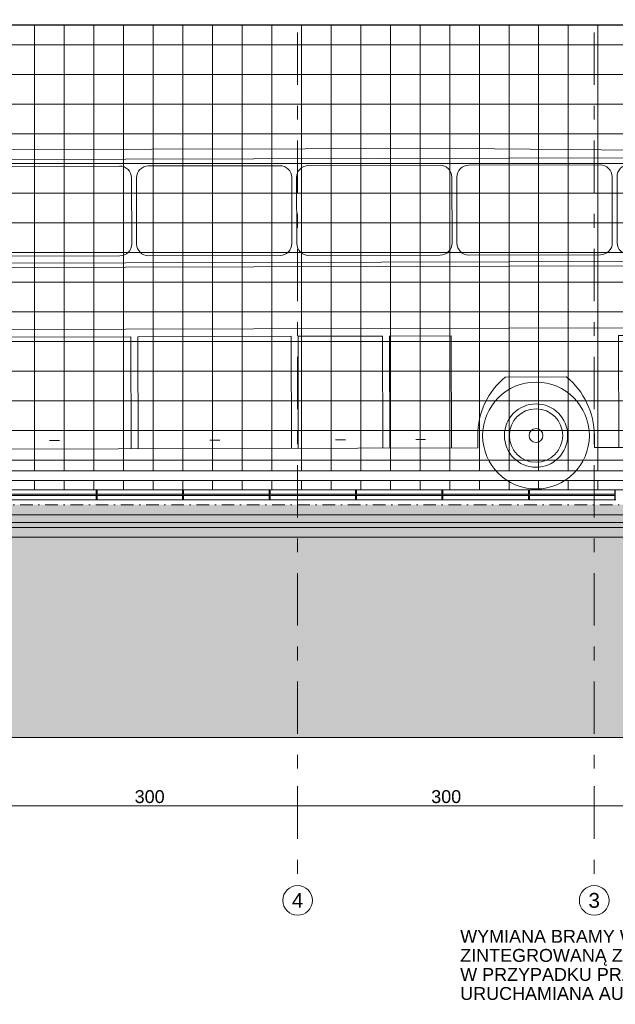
# Model space of a CAD drawing. Header units: centimetres. Extents: x -396 to 14490, y -515 to 1122.
# Tile 65 of 73: x 12446 to 13049, y -498 to 497. Entities that reach past the tile are written whole.
import ezdxf
from ezdxf.enums import TextEntityAlignment as Align

# ---------------------------------------------------------------- set-up
doc = ezdxf.new("R2010")
doc.units = ezdxf.units.CM
doc.header["$MEASUREMENT"] = 0
for name, pattern in [('DASHDOT', [25.4, 12.7, -6.35, 0, -6.35]), ('Przerywana podwójnie', [109.361107, 52.916665, -21.166666, 14.111111, -21.166666]), ('Wipeout_Contour', [100, 0, -100])]:
    doc.linetypes.add(name, pattern=pattern)
for name, color, linetype, lineweight in [('0_Nr_pióra__11', 7, 'Continuous', 0), ('0_Nr_pióra__21', 7, 'Continuous', 20), ('0_Nr_pióra__93', 9, 'Continuous', 20), ('299-A Wymiary Opisy_Nr_pióra__11', 7, 'Continuous', 0), ('320 - W Umeblowanie_Nr_pióra__2', 7, 'Continuous', 20), ('410-K Osie główne_Nr_pióra__11', 7, 'Continuous', 0), ('410-K Osie główne_Nr_pióra__7', 7, 'Continuous', 20), ('420-K Ściany_Nr_pióra__13', 7, 'Continuous', 25), ('460 - Stropy_Nr_pióra__11', 7, 'Continuous', 0), ('460 - Stropy_Nr_pióra__29', 7, 'Continuous', 20), ('460 - Stropy_Nr_pióra__69', 7, 'Continuous', 20), ('Nowe_199-Z Wymiary i opisy_Nr_pióra__135', 5, 'Continuous', 20)]:
    doc.layers.add(name, color=color, linetype=linetype, lineweight=lineweight)
for name, color, linetype in [('299-A Wymiary Opisy', 7, 'Continuous'), ('320 - W Umeblowanie', 7, 'Continuous'), ('410-K Osie główne', 7, 'Continuous'), ('420-K Ściany', 7, 'Continuous'), ('460 - Stropy', 7, 'Continuous')]:
    doc.layers.add(name, color=color, linetype=linetype)
doc.layers.add('420-K Ściany_Nr_pióra__87', color=7, linetype='Continuous', lineweight=20, true_color=0xbfe1b7)
doc.layers.add('460 - Stropy_Nr_pióra__49', color=7, linetype='Continuous', lineweight=20, true_color=0xcfd8da)
doc.styles.add('STYL_AUTOMATYCZNY_1', font='arial.ttf')
doc.styles.add('STYL_AUTOMATYCZNY_2', font='arial.ttf')
doc.dimstyles.new('STYL_AUTOMATYCZNY__2', dxfattribs={"dimtxt": 13, "dimasz": 7.6, "dimexe": 0.18, "dimexo": 0.0625, "dimgap": 0, "dimtad": 1, "dimdec": 0, "dimzin": 0, "dimdsep": 46, "dimtxsty": 'STYL_AUTOMATYCZNY_1', "dimblk": 'ARROWHEAD_2', "dimblk1": 'ARROWHEAD_2', "dimblk2": 'ARROWHEAD_2', "dimcen": 0.09, "dimclrd": 7, "dimclre": 7, "dimclrt": 7, "dimadec": 0, "dimazin": 0, "dimtfac": 1, "dimtdec": 4, "dimtmove": 0, "dimatfit": 3, "dimfxl": 0, "dimtolj": 1, "dimtzin": 0, "dimarcsym": 0})
doc.dimstyles.new('STYL_AUTOMATYCZNY__3', dxfattribs={"dimtxt": 0.18, "dimasz": 14.592, "dimexe": 0.18, "dimexo": 0.0625, "dimgap": 0, "dimtad": 0, "dimtih": 1, "dimtoh": 1, "dimdec": 4, "dimzin": 0, "dimdsep": 46, "dimcen": 0.09, "dimadec": 0, "dimazin": 0, "dimtfac": 1, "dimtdec": 4, "dimtmove": 0, "dimatfit": 3, "dimldrblk": 'ARROWHEAD_5', "dimfxl": 0, "dimtolj": 1, "dimtzin": 0, "dimarcsym": 0})
doc.dimstyles.new('STYL_AUTOMATYCZNY__4', dxfattribs={"dimtxt": 13, "dimasz": 9.88, "dimexe": 0.18, "dimexo": 0.0625, "dimgap": 0, "dimtad": 1, "dimtih": 1, "dimtoh": 1, "dimdec": 0, "dimzin": 0, "dimdsep": 46, "dimtxsty": 'STYL_AUTOMATYCZNY_1', "dimblk": 'ARROWHEAD_0', "dimblk1": 'ARROWHEAD_0', "dimblk2": 'ARROWHEAD_0', "dimcen": 0.09, "dimclrd": 7, "dimclre": 7, "dimclrt": 7, "dimadec": 0, "dimazin": 0, "dimtfac": 1, "dimtdec": 4, "dimtmove": 0, "dimatfit": 3, "dimfxl": 0, "dimtolj": 1, "dimtzin": 0, "dimarcsym": 0})

# ---------------------------------------------------------------- blocks, each defined once
blk = doc.blocks.new('ElemPrzekroju_102_2', base_point=(13661.33, 21.87))
at = {"layer": '460 - Stropy', "linetype": 'Continuous', "lineweight": 0, "true_color": 0x000000}
for points in [[(10602.63, -3.13), (10614.68, -3.13), (10614.68, -3.18), (10654.68, -3.18), (13601.85, -3.18), (13641.85, -3.18), (13641.85, -3.13), (13653.9, -3.13), (13653.9, 11.82), (13399.24, 11.82), (13399.24, 6.87), (11299.24, 6.87), (11299.24, 11.82), (10602.63, 11.82)], [(10654.68, -11.18), (13601.85, -11.18), (13601.85, -3.18), (10654.68, -3.18)], [(10654.68, -16.18), (13601.85, -16.18), (13601.85, -11.18), (10654.68, -11.18)], [(10654.68, -31.18), (13601.85, -31.18), (13601.85, -16.18), (10654.68, -16.18)]]:
    blk.add_hatch(color=18, dxfattribs=at).paths.add_polyline_path(points)
at = {"layer": '460 - Stropy_Nr_pióra__29', "color": 7, "linetype": 'Continuous', "lineweight": 20}
blk.add_line((13601.85, -3.18), (10654.68, -3.18), dxfattribs=at)
at = {"layer": '460 - Stropy_Nr_pióra__49', "color": 254, "linetype": 'Continuous', "lineweight": 20, "true_color": 0xcfd8da}
blk.add_line((13601.85, -31.18), (10654.68, -31.18), dxfattribs=at)
at = {"layer": '460 - Stropy_Nr_pióra__69', "color": 7, "linetype": 'Continuous', "lineweight": 20}
for p, q in [((13601.85, -11.18), (10654.68, -11.18)), ((13601.85, -16.18), (10654.68, -16.18))]:
    blk.add_line(p, q, dxfattribs=at)
blk = doc.blocks.new('ElemPrzekroju_160_2', base_point=(13661.33, 21.87))
at = {"layer": '0_Nr_pióra__11', "color": 7, "linetype": 'DASHDOT', "lineweight": 0}
blk.add_line((11299.24, 6.87), (13399.24, 6.87), dxfattribs=at)
blk = doc.blocks.new('ElemPrzekroju_161_2', base_point=(13661.33, 21.87))
at = {"layer": '460 - Stropy', "linetype": 'Continuous', "lineweight": 0, "true_color": 0x000000}
for points in [[(12523.65, 11.87), (12524.65, 11.87), (12524.65, 21.87), (12523.65, 21.87)], [(12611.11, 11.87), (12612.11, 11.87), (12612.11, 21.87), (12611.11, 21.87)], [(12698.57, 11.87), (12699.57, 11.87), (12699.57, 21.87), (12698.57, 21.87)], [(12786.03, 11.87), (12787.03, 11.87), (12787.03, 21.87), (12786.03, 21.87)], [(12873.49, 11.87), (12874.49, 11.87), (12874.49, 21.87), (12873.49, 21.87)], [(12960.95, 11.87), (12961.95, 11.87), (12961.95, 21.87), (12960.95, 21.87)], [(13048.4, 11.87), (13049.4, 11.87), (13049.4, 21.87), (13048.4, 21.87)], [(12523.65, 16.24), (12523.65, 17.51), (12437.2, 17.51), (12437.2, 16.24)], [(12524.65, 17.51), (12524.65, 16.24), (12611.11, 16.24), (12611.11, 17.51)], [(12698.57, 16.24), (12698.57, 17.51), (12612.11, 17.51), (12612.11, 16.24)], [(12699.57, 16.24), (12786.03, 16.24), (12786.03, 17.51), (12699.57, 17.51)], [(12787.03, 17.51), (12787.03, 16.24), (12873.49, 16.24), (12873.49, 17.51)], [(12960.95, 16.24), (12960.95, 17.51), (12874.49, 17.51), (12874.49, 16.24)], [(12961.95, 17.51), (12961.95, 16.24), (13048.4, 16.24), (13048.4, 17.51)]]:
    blk.add_hatch(color=18, dxfattribs=at).paths.add_polyline_path(points)
at = {"layer": '460 - Stropy_Nr_pióra__11', "color": 7, "linetype": 'Continuous', "lineweight": 0}
for p, q in [((12437.2, 21.87), (12523.65, 21.87)), ((12523.65, 21.87), (12523.65, 17.51)), ((12524.65, 21.87), (12523.65, 21.87)), ((12524.65, 21.87), (12611.11, 21.87)), ((12524.65, 21.87), (12524.65, 17.51)), ((12611.11, 21.87), (12611.11, 17.51)), ((12612.11, 21.87), (12611.11, 21.87)), ((12612.11, 21.87), (12698.57, 21.87)), ((12612.11, 21.87), (12612.11, 17.51)), ((12698.57, 21.87), (12698.57, 17.51)), ((12699.57, 21.87), (12698.57, 21.87)), ((12699.57, 21.87), (12786.03, 21.87)), ((12699.57, 21.87), (12699.57, 17.51)), ((12786.03, 21.87), (12786.03, 17.51)), ((12787.03, 21.87), (12786.03, 21.87)), ((12787.03, 21.87), (12873.49, 21.87)), ((12787.03, 21.87), (12787.03, 17.51)), ((12873.49, 21.87), (12873.49, 17.51)), ((12874.49, 21.87), (12873.49, 21.87)), ((12874.49, 21.87), (12960.95, 21.87)), ((12874.49, 21.87), (12874.49, 17.51)), ((12960.95, 21.87), (12960.95, 17.51)), ((12961.95, 21.87), (12960.95, 21.87)), ((12961.95, 21.87), (13048.4, 21.87)), ((12961.95, 21.87), (12961.95, 17.51)), ((13048.4, 21.87), (13048.4, 17.51)), ((13049.4, 21.87), (13048.4, 21.87)), ((12523.65, 17.51), (12437.2, 17.51)), ((12523.65, 16.24), (12437.2, 16.24)), ((12437.2, 11.87), (12523.65, 11.87)), ((12523.65, 16.24), (12523.65, 11.87)), ((12524.65, 11.87), (12523.65, 11.87)), ((12611.11, 17.51), (12524.65, 17.51)), ((12524.65, 16.24), (12524.65, 11.87)), ((12611.11, 16.24), (12524.65, 16.24)), ((12524.65, 11.87), (12611.11, 11.87)), ((12611.11, 16.24), (12611.11, 11.87)), ((12612.11, 11.87), (12611.11, 11.87)), ((12698.57, 17.51), (12612.11, 17.51)), ((12612.11, 16.24), (12612.11, 11.87)), ((12698.57, 16.24), (12612.11, 16.24)), ((12612.11, 11.87), (12698.57, 11.87)), ((12698.57, 16.24), (12698.57, 11.87)), ((12699.57, 11.87), (12698.57, 11.87)), ((12786.03, 17.51), (12699.57, 17.51)), ((12699.57, 16.24), (12699.57, 11.87)), ((12786.03, 16.24), (12699.57, 16.24)), ((12699.57, 11.87), (12786.03, 11.87)), ((12786.03, 16.24), (12786.03, 11.87)), ((12787.03, 11.87), (12786.03, 11.87)), ((12873.49, 17.51), (12787.03, 17.51)), ((12787.03, 16.24), (12787.03, 11.87)), ((12873.49, 16.24), (12787.03, 16.24)), ((12787.03, 11.87), (12873.49, 11.87)), ((12873.49, 16.24), (12873.49, 11.87)), ((12874.49, 11.87), (12873.49, 11.87)), ((12960.95, 17.51), (12874.49, 17.51)), ((12874.49, 16.24), (12874.49, 11.87)), ((12960.95, 16.24), (12874.49, 16.24)), ((12874.49, 11.87), (12960.95, 11.87)), ((12960.95, 16.24), (12960.95, 11.87)), ((12961.95, 11.87), (12960.95, 11.87)), ((13048.4, 17.51), (12961.95, 17.51)), ((12961.95, 16.24), (12961.95, 11.87)), ((13048.4, 16.24), (12961.95, 16.24)), ((12961.95, 11.87), (13048.4, 11.87)), ((13048.4, 16.24), (13048.4, 11.87)), ((13049.4, 11.87), (13048.4, 11.87))]:
    blk.add_line(p, q, dxfattribs=at)
blk = doc.blocks.new('ElemPrzekroju_169_2', base_point=(13661.33, 21.87))
at = {"layer": '420-K Ściany_Nr_pióra__13', "color": 7, "linetype": 'Continuous', "lineweight": 25}
blk.add_line((13601.85, 491.87), (10655.46, 491.87), dxfattribs=at)
blk = doc.blocks.new('ElemPrzekroju_185_2', base_point=(13661.33, 21.87))
at = {"layer": '420-K Ściany_Nr_pióra__87', "color": 9, "linetype": 'Continuous', "lineweight": 20, "true_color": 0xbfe1b7}
blk.add_line((13601.85, -138.13), (11351.56, -138.13), dxfattribs=at)
blk = doc.blocks.new('Symbol autobusu[4]_2', base_point=(12076.87, 20.68))
at = {"layer": '320 - W Umeblowanie_Nr_pióra__2', "color": 7, "linetype": 'Continuous', "lineweight": 20}
for p, q in [((13240.76, 280.5), (13247.38, 369.37)), ((13247.38, 369.37), (13277.87, 368.79)), ((13277.87, 368.79), (13281.16, 348.69)), ((12195.96, 365.3), (12107.19, 354.46)), ((12890.62, 367.2), (12199.52, 365.53)), ((13205.88, 364.08), (12890.62, 367.2)), ((13246.85, 362.17), (13205.88, 364.08)), ((12107.19, 354.46), (12101.38, 344.07)), ((12173.87, 355.32), (12107.19, 354.46)), ((12120.23, 326.6), (12107.19, 354.46)), ((12203.36, 348.46), (12110.11, 348.23)), ((12203.34, 355.39), (12173.87, 355.32)), ((13246.53, 357.92), (12246.96, 355.49)), ((12385.36, 348.9), (12247.84, 348.56)), ((12547.42, 349.29), (12414.36, 348.97)), ((12709.48, 349.68), (12576.42, 349.36)), ((12871.54, 350.08), (12738.48, 349.76)), ((13033.6, 350.47), (12900.54, 350.15)), ((13062.6, 350.54), (13233.05, 350.96)), ((13281.16, 348.69), (13277.27, 348.03)), ((12101.38, 344.07), (12120.23, 326.6)), ((12216.06, 62.73), (12215.37, 343.42)), ((12244.48, 268.28), (12235.08, 341.98)), ((13045.79, 271.72), (13045.63, 338.5)), ((13050.63, 338.51), (13050.79, 271.73)), ((13283.94, 256.47), (13277.27, 348.03)), ((12397.39, 336.93), (12397.55, 270.14)), ((12402.39, 336.94), (12402.55, 270.15)), ((12559.45, 337.32), (12559.61, 270.53)), ((12564.45, 337.33), (12564.61, 270.55)), ((12721.51, 337.71), (12721.67, 270.93)), ((12726.51, 337.73), (12726.67, 270.94)), ((12883.57, 338.11), (12883.73, 271.32)), ((12888.57, 338.12), (12888.73, 271.33)), ((12120.23, 326.6), (12120.34, 279.9)), ((12137.45, 312.79), (12203.45, 312.95)), ((12126.06, 62.51), (12125.48, 300.76)), ((12132.76, 185.88), (12132.48, 300.78)), ((12137.47, 305.79), (12203.46, 305.95)), ((12208.48, 300.96), (12208.76, 186.06)), ((12120.34, 279.9), (12082.68, 274.56)), ((12120.34, 279.9), (12125.54, 276.67)), ((12082.68, 274.56), (12080.64, 253.69)), ((12086.03, 268.79), (12082.68, 274.56)), ((12086.03, 268.79), (12120.37, 268.87)), ((12086.09, 243.69), (12086.03, 268.79)), ((12120.37, 268.87), (12125.55, 272.13)), ((12120.37, 268.87), (12120.56, 190.6)), ((12576.64, 258.58), (12709.7, 258.9)), ((12738.7, 258.97), (12871.76, 259.29)), ((12900.76, 259.36), (13033.82, 259.69)), ((13218.88, 260.14), (13062.82, 259.76)), ((12080.64, 253.69), (12081.11, 234.08)), ((12215.6, 250.66), (13280.96, 253.25)), ((12385.58, 258.11), (12256.41, 257.8)), ((12414.58, 258.18), (12547.64, 258.51)), ((12081.11, 234.08), (12086.09, 243.69)), ((12215.61, 246.21), (13283.35, 248.8)), ((13251.44, 86.39), (13251.05, 248.72)), ((13283.35, 248.8), (13279.77, 122.3)), ((12112.58, 182.58), (12082.88, 182.51)), ((12082.88, 182.51), (12082.93, 162.58)), ((12203.77, 181.05), (12137.77, 180.89)), ((13251.2, 186.17), (12215.76, 183.65)), ((12215.78, 175.95), (12266.77, 176.08)), ((12266.77, 176.08), (12267.05, 62.85)), ((12558.84, 176.79), (12403.78, 176.41)), ((12403.78, 176.41), (12404.06, 63.18)), ((12558.84, 176.79), (12559.12, 63.56)), ((12720.9, 177.18), (12565.84, 176.8)), ((12565.84, 176.8), (12566.12, 63.58)), ((12720.9, 177.18), (12721.18, 63.95)), ((12813.46, 177.4), (12727.9, 177.2)), ((12727.9, 177.2), (12728.18, 63.97)), ((12813.46, 177.4), (12813.73, 64.18)), ((12882.96, 177.57), (12820.46, 177.42)), ((12820.46, 177.42), (12820.73, 64.2)), ((12883.24, 64.35), (12882.96, 177.57)), ((13137.29, 178.19), (13052.02, 177.98)), ((13052.02, 177.98), (13052.3, 64.76)), ((13137.56, 64.97), (13137.29, 178.19)), ((13244.35, 178.45), (13144.99, 178.21)), ((13144.99, 178.21), (13145.13, 119.67)), ((13244.49, 119.91), (13244.35, 178.45)), ((12080.93, 162.57), (12086.76, 162.59)), ((12080.93, 162.57), (12080.96, 149.94)), ((12086.76, 162.59), (12086.79, 149.95)), ((12094.06, 162.6), (12097.89, 162.61)), ((12094.06, 162.6), (12094.09, 149.97)), ((12097.89, 162.61), (12097.92, 149.98)), ((12086.79, 149.95), (12080.96, 149.94)), ((12082.96, 149.94), (12082.98, 139.96)), ((12097.92, 149.98), (12094.09, 149.97)), ((12132.95, 107.01), (12132.85, 150.72)), ((12137.83, 155.73), (12203.83, 155.89)), ((12208.84, 150.91), (12208.95, 107.19)), ((12082.98, 139.96), (12090.73, 139.98)), ((12090.73, 139.98), (12090.83, 98.21)), ((12090.75, 131.91), (12080.04, 131.88)), ((12365.12, 134.53), (12303.25, 134.38)), ((12999.47, 136.07), (12937.6, 135.92)), ((13145.13, 119.67), (13244.49, 119.91)), ((13199.79, 128.28), (13189.79, 128.25)), ((13279.77, 122.3), (13262.39, 122.26)), ((13262.39, 122.26), (13262.43, 107.34)), ((13276.8, 107.38), (13276.77, 122.3)), ((13276.78, 118.57), (13262.4, 118.53)), ((13276.78, 114.84), (13262.41, 114.8)), ((13276.79, 111.11), (13262.42, 111.07)), ((12090.81, 106.28), (12080.11, 106.26)), ((12203.96, 102.18), (12137.96, 102.02)), ((13262.43, 107.34), (13279.8, 107.38)), ((13279.8, 107.38), (13279.85, 87.27)), ((12083.08, 98.19), (12125.97, 98.3)), ((12083.12, 82.25), (12083.08, 98.19)), ((12093.91, 66.63), (12083.12, 82.25)), ((13255.85, 87.22), (13137.56, 64.97)), ((13279.85, 87.27), (13255.85, 87.22)), ((12204.03, 71.17), (12138.04, 71.01)), ((12247.55, 71.28), (12237.55, 71.25)), ((12275.36, 62.87), (12275.33, 75.16)), ((12393.36, 63.16), (12393.33, 75.44)), ((12486.57, 71.86), (12476.57, 71.83)), ((12648.63, 72.25), (12638.63, 72.23)), ((12775.93, 72.56), (12765.93, 72.54)), ((12856.96, 72.76), (12846.96, 72.73)), ((12909.71, 64.41), (12909.68, 76.7)), ((13027.71, 64.7), (13027.68, 76.98)), ((13099.91, 73.35), (13089.91, 73.32)), ((12106.85, 66.66), (12093.91, 66.63)), ((12114.08, 62.48), (12106.85, 66.66)), ((12275.36, 62.87), (12114.08, 62.48)), ((12393.36, 63.16), (12909.71, 64.41)), ((13137.56, 64.97), (13027.71, 64.7))]:
    blk.add_line(p, q, dxfattribs=at)
for centre, radius in [((12968.68, 76.84), 54), ((12334.33, 75.3), 54), ((12334.33, 75.3), 32), ((12334.33, 75.3), 27), ((12968.68, 76.84), 32), ((12968.68, 76.84), 27), ((12334.33, 75.3), 7), ((12968.68, 76.84), 7)]:
    blk.add_circle(centre, radius, dxfattribs=at)
for centre, radius, start, end in [((13202.34, 353.69), 16.75, 36.33354, 140.95756), ((12199.6, 335.53), 30, 90.13913, 96.96259), ((12203.37, 343.39), 12, 0.13913, 90.13913), ((12203.39, 336.46), 12, 0.13913, 90.13913), ((12246.99, 343.49), 12, 90.13913, 187.26415), ((12247.87, 336.56), 12, 90.13913, 187.26415), ((12385.39, 336.9), 12, 0.13913, 90.13913), ((12414.39, 336.97), 12, 90.13913, 180.13913), ((12547.45, 337.29), 12, 0.13913, 90.13913), ((12576.45, 337.36), 12, 90.13913, 180.13913), ((12709.51, 337.68), 12, 0.13913, 90.13913), ((12738.51, 337.76), 12, 90.13913, 180.13913), ((12871.57, 338.08), 12, 0.13913, 90.13913), ((12900.57, 338.15), 12, 90.13913, 180.13913), ((13033.63, 338.47), 12, 0.13913, 90.13913), ((13062.63, 338.54), 12, 90.13913, 180.13913), ((13233.08, 338.96), 12, 355.74042, 90.13913), ((12664.33, 183.92), 578.13, 164.48093, 170.82474), ((12137.48, 300.79), 12, 90.13913, 180.13913), ((12203.48, 300.95), 12, 0.13913, 90.13913), ((12137.48, 300.79), 5, 90.13913, 180.13913), ((12203.48, 300.95), 5, 0.13913, 90.13913), ((13218.82, 282.14), 22, 270.13913, 355.74042), ((12664.33, 183.92), 578.13, 171.55703, 180.13913), ((12385.55, 270.11), 12, 270.13913, 0.13913), ((12414.55, 270.18), 12, 180.13913, 270.13913), ((12547.61, 270.51), 12, 270.13913, 0.13913), ((12576.61, 270.58), 12, 180.13913, 270.13913), ((12709.67, 270.9), 12, 270.13913, 0.13913), ((12738.67, 270.97), 12, 180.13913, 270.13913), ((12871.73, 271.29), 12, 270.13913, 0.13913), ((12900.73, 271.36), 12, 180.13913, 270.13913), ((13033.79, 271.69), 12, 270.13913, 0.13913), ((13062.79, 271.76), 12, 180.13913, 270.13913), ((12256.38, 269.8), 12, 187.26415, 270.13913), ((13280.95, 256.25), 3, 270.13913, 4.16739), ((12112.56, 190.58), 8, 270.13913, 0.13913), ((12137.76, 185.89), 5, 180.13913, 270.13913), ((12203.76, 186.05), 5, 270.13913, 0.13913), ((12137.85, 150.73), 5, 90.13913, 180.13913), ((12203.84, 150.89), 5, 0.13913, 90.13913), ((12127.52, 119.19), 49.15, 154.9939, 205.28436), ((12351.7, 75.34), 76.37, 129.37605, 180.13913), ((12316.96, 75.26), 76.37, 0.13913, 50.90221), ((12986.05, 76.88), 76.37, 129.37605, 180.13913), ((12951.31, 76.8), 76.37, 0.13913, 50.90221), ((12137.95, 107.02), 5, 180.13913, 270.13913), ((12203.95, 107.18), 5, 270.13913, 0.13913)]:
    blk.add_arc(centre, radius, start, end, dxfattribs=at)
blk = doc.blocks.new('*D313', base_point=(13661.33, 21.87))
at = {"layer": '299-A Wymiary Opisy_Nr_pióra__11', "color": 7, "linetype": 'Continuous', "lineweight": 0}
for p, q in [((12427.52, -307.24), (12427.52, -287.74)), ((12727.52, -307.24), (12727.52, -287.74)), ((12427.52, -297.49), (12727.52, -297.49))]:
    blk.add_line(p, q, dxfattribs=at)
at = {"layer": '299-A Wymiary Opisy_Nr_pióra__11', "color": 7, "lineweight": 0, "insert": (12562.65, -294.89), "char_height": 13, "attachment_point": 7, "style": 'STYL_AUTOMATYCZNY_1'}
blk.add_mtext('\\A1;{\\pql;\\fArial|b0|i0|c238|p0;\\W1.000000;300}', dxfattribs=at)
blk = doc.blocks.new('ARROWHEAD_0')
at = {"color": 0, "linetype": 'Continuous', "lineweight": 0}
for p, q in [((0, 0), (-1, 0)), ((0, -0.5), (0, 0.5))]:
    blk.add_line(p, q, dxfattribs=at)
blk = doc.blocks.new('*D314', base_point=(13661.33, 21.87))
at = {"layer": '299-A Wymiary Opisy_Nr_pióra__11', "color": 7, "linetype": 'Continuous', "lineweight": 0}
for p, q in [((12727.52, -307.24), (12727.52, -287.74)), ((13027.52, -307.24), (13027.52, -287.74)), ((12727.52, -297.49), (13027.52, -297.49))]:
    blk.add_line(p, q, dxfattribs=at)
at = {"layer": '299-A Wymiary Opisy_Nr_pióra__11', "color": 7, "lineweight": 0, "insert": (12862.65, -294.89), "char_height": 13, "attachment_point": 7, "style": 'STYL_AUTOMATYCZNY_1'}
blk.add_mtext('\\A1;{\\pql;\\fArial|b0|i0|c238|p0;\\W1.000000;300}', dxfattribs=at)
blk = doc.blocks.new('*D315', base_point=(13661.33, 21.87))
at = {"layer": '299-A Wymiary Opisy_Nr_pióra__11', "color": 7, "linetype": 'Continuous', "lineweight": 0}
for p, q in [((13027.52, -307.24), (13027.52, -287.74)), ((13327.52, -307.24), (13327.52, -287.74)), ((13027.52, -297.49), (13327.52, -297.49))]:
    blk.add_line(p, q, dxfattribs=at)
at = {"layer": '299-A Wymiary Opisy_Nr_pióra__11', "color": 7, "lineweight": 0, "insert": (13162.65, -294.89), "char_height": 13, "attachment_point": 7, "style": 'STYL_AUTOMATYCZNY_1'}
blk.add_mtext('\\A1;{\\pql;\\fArial|b0|i0|c238|p0;\\W1.000000;300}', dxfattribs=at)
blk = doc.blocks.new('*D319', base_point=(13661.33, 21.87))
at = {"layer": '299-A Wymiary Opisy_Nr_pióra__11', "color": 7, "linetype": 'Continuous', "lineweight": 0}
for p, q in [((13716.39, 431.87), (13701.39, 431.87)), ((13703.89, 434.76), (13713.89, 428.99)), ((13708.89, 21.87), (13708.89, 431.87)), ((13716.39, 21.87), (13701.39, 21.87)), ((13703.89, 24.76), (13713.89, 18.99)), ((13708.89, 16.98), (13708.89, 21.87))]:
    blk.add_line(p, q, dxfattribs=at)
at = {"layer": '299-A Wymiary Opisy_Nr_pióra__11', "color": 7, "lineweight": 0, "insert": (13706.29, 212), "char_height": 13, "attachment_point": 7, "rotation": 90, "style": 'STYL_AUTOMATYCZNY_1'}
blk.add_mtext('\\A1;{\\pql;\\fArial|b0|i0|c238|p0;\\W1.000000;410}', dxfattribs=at)
blk = doc.blocks.new('ARROWHEAD_2')
at = {"color": 0, "linetype": 'Continuous', "lineweight": 0}
for p, q in [((0, 0), (-1, 0)), ((-0.38, -0.66), (0.38, 0.66))]:
    blk.add_line(p, q, dxfattribs=at)
blk = doc.blocks.new('*D320', base_point=(13661.33, 21.87))
at = {"layer": '299-A Wymiary Opisy_Nr_pióra__11', "color": 7, "linetype": 'Continuous', "lineweight": 0}
for p, q in [((13708.89, 574.04), (13708.89, 578.93)), ((13716.39, 574.04), (13701.39, 574.04)), ((13713.89, 571.15), (13703.89, 576.92)), ((13708.89, 431.87), (13708.89, 574.04)), ((13716.39, 431.87), (13701.39, 431.87)), ((13703.89, 434.76), (13713.89, 428.99))]:
    blk.add_line(p, q, dxfattribs=at)
at = {"layer": '299-A Wymiary Opisy_Nr_pióra__11', "color": 7, "lineweight": 0, "insert": (13706.29, 488.08), "char_height": 13, "attachment_point": 7, "rotation": 90, "style": 'STYL_AUTOMATYCZNY_1'}
blk.add_mtext('\\A1;{\\pql;\\fArial|b0|i0|c238|p0;\\W1.000000;142}', dxfattribs=at)
blk = doc.blocks.new('ARROWHEAD_5')
at = {"linetype": 'Continuous', "lineweight": 0}
blk.add_hatch(color=0, dxfattribs=at).paths.add_polyline_path([(-1, 0.2679), (0, 0), (-1, -0.2679)])
at = {"color": 0, "linetype": 'Continuous', "lineweight": 0}
blk.add_line((0, 0), (-1, 0), dxfattribs=at)
blk = doc.blocks.new('Standardowy znacznik osi[11]_2', base_point=(12727.52, 1021.87))
at = {"layer": '410-K Osie główne_Nr_pióra__11', "color": 7, "linetype": 'Przerywana podwójnie', "lineweight": 0}
for p, q in [((12727.52, 921.87), (12727.52, -278.13)), ((12727.52, -278.13), (12727.52, -378.13))]:
    blk.add_line(p, q, dxfattribs=at)
blk.add_point((12727.52, -278.13), dxfattribs=at)
blk.add_point((12727.52, -278.13), dxfattribs=at)
at = {"layer": '410-K Osie główne_Nr_pióra__7', "color": 7, "linetype": 'Continuous', "lineweight": 20}
blk.add_circle((12727.52, -393.13), 15, dxfattribs=at)
at = {"layer": '410-K Osie główne_Nr_pióra__11', "color": 7, "lineweight": 0, "style": 'STYL_AUTOMATYCZNY_2'}
for tag, p in [('AC_MarkerText_1_0', (12727.52, 1044.37)), ('AC_MarkerText_1_1', (12727.52, -385.63))]:
    blk.add_attdef(tag, text='', height=15, rotation=360, dxfattribs=at).set_placement(p, align=Align.TOP_CENTER)
blk = doc.blocks.new('Standardowy znacznik osi[12]_2', base_point=(13027.52, 1021.87))
at = {"layer": '410-K Osie główne_Nr_pióra__11', "color": 7, "linetype": 'Przerywana podwójnie', "lineweight": 0}
for p, q in [((13027.52, 921.87), (13027.52, -278.13)), ((13027.52, -278.13), (13027.52, -378.13))]:
    blk.add_line(p, q, dxfattribs=at)
blk.add_point((13027.52, -278.13), dxfattribs=at)
blk.add_point((13027.52, -278.13), dxfattribs=at)
at = {"layer": '410-K Osie główne_Nr_pióra__7', "color": 7, "linetype": 'Continuous', "lineweight": 20}
blk.add_circle((13027.52, -393.13), 15, dxfattribs=at)
at = {"layer": '410-K Osie główne_Nr_pióra__11', "color": 7, "lineweight": 0, "style": 'STYL_AUTOMATYCZNY_2'}
for tag, p in [('AC_MarkerText_1_0', (13027.52, 1044.37)), ('AC_MarkerText_1_1', (13027.52, -385.63))]:
    blk.add_attdef(tag, text='', height=15, rotation=360, dxfattribs=at).set_placement(p, align=Align.TOP_CENTER)

msp = doc.modelspace()

# ---------------------------------------------------------------- hatches: boundary and pattern name
at = {"layer": '0_Nr_pióra__93', "linetype": 'Continuous', "lineweight": 20}
h = msp.add_hatch(dxfattribs=at)
h.set_pattern_fill('Siatka_30x30_0002', color=9, style=0, pattern_type=2)
h.set_pattern_definition([(0, (13661.33, 21.874), (0, 30), []), (90, (13661.33, 21.874), (-30, 0), [])])
h.paths.add_polyline_path([(10667.32, 491.87), (10667.32, 436.27), (11040.39, 436.27), (11040.39, 439.21), (11081.04, 439.21), (11081.04, 442.37), (11081.04, 447.37), (11161.61, 447.37), (11166.54, 447.37), (11166.54, 442.37), (11166.54, 441.87), (11245.39, 441.87), (11245.39, 41.26), (11775.02, 41.26), (11775.02, 391.87), (11882.96, 391.87), (11882.96, 441.87), (11882.96, 441.87), (11882.96, 442.37), (11807.39, 442.37), (11807.39, 402.37), (11882.89, 402.37), (11882.89, 397.37), (11807.39, 397.37), (11802.39, 397.37), (11802.39, 442.37), (11802.39, 447.37), (11882.96, 447.37), (11887.96, 447.37), (11887.96, 442.37), (11887.96, 441.87), (11966.74, 441.87), (11966.74, 41.26), (13528.63, 41.26, -0.627003), (13528.63, 31.37), (11966.74, 31.37), (11966.74, 21.87), (13604.53, 21.87), (13604.53, 491.87)])

# ---------------------------------------------------------------- linework, layer by layer
at = {"layer": '0_Nr_pióra__21', "color": 7, "linetype": 'Continuous', "lineweight": 20, "flags": 128}
msp.add_lwpolyline([(11966.74, 21.87), (13604.53, 21.87), (13604.53, 491.87), (10667.32, 491.87)], dxfattribs=at)
msp.add_lwpolyline([(11966.74, 41.26), (13528.63, 41.26, -0.627003), (13528.63, 31.37), (11966.74, 31.37)], format="xyb", dxfattribs=at)

# ---------------------------------------------------------------- block references
at = {"lineweight": 0}
msp.add_blockref('ElemPrzekroju_160_2', (13661.33, 21.87), dxfattribs=at)
at = {"layer": '320 - W Umeblowanie', "color": 7, "linetype": 'Continuous', "lineweight": 13}
msp.add_blockref('Symbol autobusu[4]_2', (12076.87, 20.68), dxfattribs=at)
at = {"layer": '420-K Ściany', "lineweight": 0}
for name in ['ElemPrzekroju_169_2', 'ElemPrzekroju_185_2']:
    msp.add_blockref(name, (13661.33, 21.87), dxfattribs=at)
at = {"layer": '460 - Stropy', "lineweight": 0}
for name in ['ElemPrzekroju_102_2', 'ElemPrzekroju_161_2']:
    msp.add_blockref(name, (13661.33, 21.87), dxfattribs=at)

# ---------------------------------------------------------------- texts
at = {"layer": 'Nowe_199-Z Wymiary i opisy_Nr_pióra__135', "color": 5, "linetype": 'Continuous', "lineweight": 20, "insert": (12891.99, -493.95), "char_height": 13, "attachment_point": 7, "line_spacing_factor": 0.888941, "style": 'STYL_AUTOMATYCZNY_1'}
msp.add_mtext('\\A1;{\\pql;\\fArial|b0|i0|c238|p0;\\W1.000000;WYMIANA BRAMY WJAZDOWEJ NA NOWĄ, AUTOMATYCZNĄ, \\P\\pql;\\fArial|b0|i0|c238|p0;\\W1.000000;ZINTEGROWANĄ Z SYSTEMEM DETEKCJI WODORU;\\P\\pql;\\fArial|b0|i0|c238|p0;\\W1.000000;W PRZYPADKU PRZEKROCZENIA DOPUSZCZALNYCH STĘŻEŃ WODORU\\P\\pql;\\fArial|b0|i0|c238|p0;\\W1.000000;URUCHAMIANA AUTOMATYCZNIE W TRYBIE AWARYJNYM}', dxfattribs=at)

# ---------------------------------------------------------------- dimensions: what is measured, and where the dimension line sits
at = {"layer": '299-A Wymiary Opisy', "color": 7, "linetype": 'Continuous', "lineweight": 0}
for base, p1, p2, picture, middle in [((13708.89, 574.04), (10591.68, 431.87), (13665.19, 574.04), '*D320', (13699.79, 502.92)), ((13708.89, 431.87), (12070.81, 21.87), (10591.68, 431.87), '*D319', (13699.79, 226.84))]:
    dim = msp.add_linear_dim(base=base, p1=p1, p2=p2, angle=90, dimstyle='STYL_AUTOMATYCZNY__2', dxfattribs=at)
    dim.commit()
    dim.dimension.update_dxf_attribs({"geometry": picture, "text_midpoint": middle, "dimtype": 160, "text_rotation": 90})
for base, p1, p2, picture, middle in [((12727.52, -297.49), (12427.52, -297.49), (12727.52, -297.49), '*D313', (12577.49, -288.39)), ((13027.52, -297.49), (12727.52, -297.49), (13027.52, -297.49), '*D314', (12877.49, -288.39)), ((13327.52, -297.49), (13027.52, -297.49), (13327.52, -297.49), '*D315', (13177.49, -288.39))]:
    dim = msp.add_linear_dim(base=base, p1=p1, p2=p2, dimstyle='STYL_AUTOMATYCZNY__4', dxfattribs=at)
    dim.commit()
    dim.dimension.update_dxf_attribs({"geometry": picture, "text_midpoint": middle, "dimtype": 160})

# ---------------------------------------------------------------- next in the draw order: wipeouts: each hides what was drawn before it
at = {"color": 254, "linetype": 'Wipeout_Contour', "lineweight": 0, "ltscale": 49282.096375}
msp.add_wipeout([(14490.43, -26.02), (10148.41, -26.02), (10148.41, -228.36), (14490.43, -228.36)], dxfattribs=at)

# ---------------------------------------------------------------- next in the draw order: hatches: boundary and pattern name
at = {"layer": '0_Nr_pióra__11', "linetype": 'Continuous', "lineweight": 0}
h = msp.add_hatch(dxfattribs=at)
h.set_pattern_fill('Grunt_0002', style=0, pattern_type=2)
h.set_pattern_definition([(45, (13661.33, 21.874), (-27.57716, 27.57716), []), (45, (13652.14, 31.07), (-55.1543, 55.1543), []), (45, (13642.945, 40.26), (-55.1543, 55.1543), []), (135, (13633.753, 49.451), (9.19239, 9.19239), [39, -39])])
h.paths.add_polyline_path([(14490.43, -26.02), (10148.41, -26.02), (10148.41, -228.36), (14490.43, -228.36)])

# ---------------------------------------------------------------- next in the draw order: linework, layer by layer
at = {"layer": '0_Nr_pióra__21', "color": 7, "linetype": 'Continuous', "lineweight": 20, "flags": 128}
msp.add_lwpolyline([(14490.43, -26.02), (10148.41, -26.02), (10148.41, -228.36), (14490.43, -228.36)], close=True, dxfattribs=at)

# ---------------------------------------------------------------- next in the draw order: block references
at = {"layer": '410-K Osie główne', "color": 7, "linetype": 'Continuous', "lineweight": 20}
ref = msp.add_blockref('Standardowy znacznik osi[11]_2', (12727.52, 1021.87), dxfattribs=at)
ref.add_attrib('AC_MarkerText_1_1', '4', dxfattribs={"layer": '410-K Osie główne_Nr_pióra__11', "color": 7, "lineweight": 0, "height": 15, "rotation": 360, "style": 'STYL_AUTOMATYCZNY_2'}).set_placement((12727.52, -385.63), align=Align.TOP_CENTER)
ref = msp.add_blockref('Standardowy znacznik osi[12]_2', (13027.52, 1021.87), dxfattribs=at)
ref.add_attrib('AC_MarkerText_1_1', '3', dxfattribs={"layer": '410-K Osie główne_Nr_pióra__11', "color": 7, "lineweight": 0, "height": 15, "rotation": 360, "style": 'STYL_AUTOMATYCZNY_2'}).set_placement((13027.52, -385.63), align=Align.TOP_CENTER)

# ---------------------------------------------------------------- next in the draw order: leaders
at = {"layer": 'Nowe_199-Z Wymiary i opisy_Nr_pióra__135', "color": 5, "linetype": 'Continuous', "lineweight": 20, "annotation_type": 0, "has_hookline": 1, "hookline_direction": 1, "text_width": 635.56}
msp.add_leader([(13602.04, 59.25), (13602.04, -493.95), (13515.72, -498.19)], dimstyle='STYL_AUTOMATYCZNY__3', dxfattribs=at)

doc.saveas('drawing.dxf')
